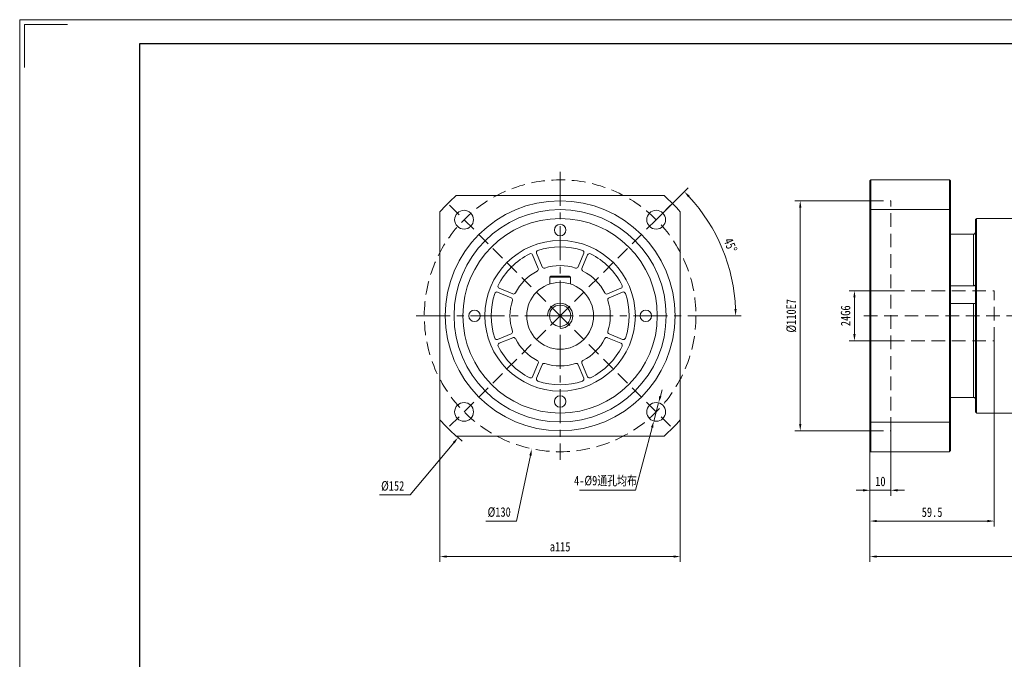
# Model space of a CAD drawing. Header units: millimetres. Extents: x -160 to 803, y -153 to 528.
# Tile 5 of 6: x -160 to 311, y 222 to 528. Entities that reach past the tile are written whole.
import ezdxf

# ---------------------------------------------------------------- set-up
doc = ezdxf.new("R2010")
doc.units = ezdxf.units.MM
doc.header["$LTSCALE"] = 13
doc.linetypes.add('CENTER', pattern=[2, 1.25, -0.25, 0.25, -0.25])
doc.linetypes.add('DASHED', pattern=[0.75, 0.5, -0.25])
doc.layers.get('0').update_dxf_attribs({"lineweight": 18})
doc.layers.add('3中心线层', color=1, linetype='CENTER', lineweight=18)
doc.layers.add('图框_外框线', color=7, linetype='Continuous', lineweight=18)
doc.styles.add('TH_GBDIM', font='txt', dxfattribs={"width": 0.8})
doc.dimstyles.new('TH_GBDIM', dxfattribs={"dimscale": 1.3, "dimtxt": 3.5, "dimasz": 2.5, "dimexe": 2, "dimexo": 0, "dimgap": 1.5, "dimtad": 1, "dimdec": 1, "dimdsep": 46, "dimtxsty": 'TH_GBDIM', "dimcen": 2.5, "dimdle": 5, "dimclrd": 4, "dimclre": 4, "dimclrt": 3, "dimadec": 0, "dimazin": 0, "dimtfac": 0.714286, "dimtdec": 1, "dimtmove": 0, "dimatfit": 3, "dimfxl": 1, "dimtolj": 1, "dimarcsym": 0})

# ---------------------------------------------------------------- blocks, each defined once
blk = doc.blocks.new('*X6')
at = {"transparency": 16777216}
for points in [[(146.02, 348.24), (147.07, 347.96), (145.71, 344.96)], [(142.05, 333.26), (143.1, 332.98), (143.41, 336.26)]]:
    blk.add_hatch(color=4, dxfattribs=at).paths.add_polyline_path(points, flags=0)
at = {"color": 4, "transparency": 16777216}
for p, q in [((146.55, 348.1), (147.38, 351.24)), ((145.71, 344.96), (143.41, 336.26)), ((134.63, 303.14), (142.58, 333.12)), ((107.87, 303.14), (134.63, 303.14))]:
    blk.add_line(p, q, dxfattribs=at)
at = {"color": 3, "transparency": 16777216, "insert": (120.28, 307.51), "char_height": 4.55, "width": 61.2329, "attachment_point": 5, "style": 'TH_GBDIM'}
blk.add_mtext('4-%%C9通孔均布', dxfattribs=at)
blk = doc.blocks.new('*X7')
at = {"transparency": 16777216}
blk.add_hatch(color=4, dxfattribs=at).paths.add_polyline_path([(83.87, 319.93), (84.93, 319.7), (85.07, 322.99)], flags=0)
at = {"color": 4, "transparency": 16777216}
for p, q in [((95.35, 386.57), (101.85, 386.57)), ((98.6, 383.32), (98.6, 389.82)), ((77.72, 288.42), (84.4, 319.82)), ((63.12, 288.42), (77.72, 288.42))]:
    blk.add_line(p, q, dxfattribs=at)
at = {"color": 3, "transparency": 16777216, "insert": (69.44, 292.64), "char_height": 4.55, "width": 19.9796, "attachment_point": 5, "style": 'TH_GBDIM'}
blk.add_mtext('%%C130', dxfattribs=at)
blk = doc.blocks.new('*X8')
at = {"transparency": 16777216}
for points in [[(44.35, 271.99), (44.35, 270.91), (41.1, 271.45)], [(152.85, 271.99), (152.85, 270.91), (156.1, 271.45)]]:
    blk.add_hatch(color=4, dxfattribs=at).paths.add_polyline_path(points, flags=0)
at = {"color": 4, "transparency": 16777216}
for p, q in [((41.1, 336.88), (41.1, 268.85)), ((156.1, 336.88), (156.1, 268.85)), ((44.35, 271.45), (152.85, 271.45))]:
    blk.add_line(p, q, dxfattribs=at)
at = {"color": 3, "transparency": 16777216, "insert": (98.6, 276.13), "char_height": 4.55, "width": 19.6156, "attachment_point": 5, "style": 'TH_GBDIM'}
blk.add_mtext('a115', dxfattribs=at)
blk = doc.blocks.new('*X9')
at = {"transparency": 16777216}
for points in [[(159.84, 443.23), (160.62, 443.98), (157.97, 445.95)], [(183.05, 389.83), (181.96, 389.81), (182.57, 386.57)]]:
    blk.add_hatch(color=4, dxfattribs=at).paths.add_polyline_path(points, flags=0)
at = {"color": 4, "transparency": 16777216}
for p, q in [((144.56, 432.53), (159.81, 447.79)), ((167.5, 386.57), (185.17, 386.57))]:
    blk.add_line(p, q, dxfattribs=at)
blk.add_arc((98.6, 386.57), 83.97, 2.2178, 42.7822, dxfattribs=at)
at = {"color": 3, "transparency": 16777216, "insert": (180.08, 420.32), "char_height": 4.55, "width": 14.0433, "attachment_point": 5, "rotation": 292.5, "style": 'TH_GBDIM'}
blk.add_mtext('45%%D', dxfattribs=at)
blk = doc.blocks.new('*X13')
at = {"transparency": 16777216}
for points in [[(212.93, 438.32), (214.01, 438.32), (213.47, 441.57)], [(212.93, 334.82), (214.01, 334.82), (213.47, 331.57)]]:
    blk.add_hatch(color=4, dxfattribs=at).paths.add_polyline_path(points, flags=0)
at = {"color": 4, "transparency": 16777216}
for p, q in [((246.81, 441.57), (210.87, 441.57)), ((213.47, 334.82), (213.47, 438.32)), ((246.81, 331.57), (210.87, 331.57))]:
    blk.add_line(p, q, dxfattribs=at)
at = {"color": 3, "transparency": 16777216, "insert": (209.24, 386.57), "char_height": 4.55, "width": 30.2524, "attachment_point": 5, "rotation": 90, "style": 'TH_GBDIM'}
blk.add_mtext('%%C110E7', dxfattribs=at)
blk = doc.blocks.new('*X14')
at = {"transparency": 16777216}
for points in [[(238.87, 395.32), (239.96, 395.32), (239.41, 398.57)], [(238.87, 377.82), (239.96, 377.82), (239.41, 374.57)]]:
    blk.add_hatch(color=4, dxfattribs=at).paths.add_polyline_path(points, flags=0)
at = {"color": 4, "transparency": 16777216}
for p, q in [((256.81, 398.57), (236.81, 398.57)), ((239.41, 377.82), (239.41, 395.32)), ((256.81, 374.57), (236.81, 374.57))]:
    blk.add_line(p, q, dxfattribs=at)
at = {"color": 3, "transparency": 16777216, "insert": (235.19, 386.57), "char_height": 4.55, "width": 19.6156, "attachment_point": 5, "rotation": 90, "style": 'TH_GBDIM'}
blk.add_mtext('24G6', dxfattribs=at)
blk = doc.blocks.new('*X23')
at = {"transparency": 16777216}
for points in [[(250.06, 271.99), (250.06, 270.91), (246.81, 271.45)], [(470.56, 271.99), (470.56, 270.91), (473.81, 271.45)]]:
    blk.add_hatch(color=4, dxfattribs=at).paths.add_polyline_path(points, flags=0)
at = {"color": 4, "transparency": 16777216}
for p, q in [((473.81, 372.07), (473.81, 268.85)), ((246.81, 321.97), (246.81, 268.85)), ((470.56, 271.45), (250.06, 271.45))]:
    blk.add_line(p, q, dxfattribs=at)
at = {"color": 3, "transparency": 16777216, "insert": (362.96, 275.67), "char_height": 4.55, "width": 14.3982, "attachment_point": 5, "style": 'TH_GBDIM'}
blk.add_mtext('227', dxfattribs=at)
blk = doc.blocks.new('*X24')
at = {"transparency": 16777216}
for points in [[(243.56, 303.68), (243.56, 302.59), (246.81, 303.14)], [(260.06, 303.68), (260.06, 302.59), (256.81, 303.14)]]:
    blk.add_hatch(color=4, dxfattribs=at).paths.add_polyline_path(points, flags=0)
at = {"color": 4, "transparency": 16777216}
for p, q in [((256.81, 331.57), (256.81, 300.54)), ((246.81, 321.97), (246.81, 300.54)), ((243.56, 303.14), (240.31, 303.14)), ((256.81, 303.14), (246.81, 303.14)), ((260.06, 303.14), (263.31, 303.14))]:
    blk.add_line(p, q, dxfattribs=at)
at = {"color": 3, "transparency": 16777216, "insert": (251.81, 307.36), "char_height": 4.55, "width": 8.6551, "attachment_point": 5, "style": 'TH_GBDIM'}
blk.add_mtext('10', dxfattribs=at)
blk = doc.blocks.new('*X25')
at = {"transparency": 16777216}
for points in [[(250.06, 288.96), (250.06, 287.88), (246.81, 288.42)], [(303.06, 288.96), (303.06, 287.88), (306.31, 288.42)]]:
    blk.add_hatch(color=4, dxfattribs=at).paths.add_polyline_path(points, flags=0)
at = {"color": 4, "transparency": 16777216}
for p, q in [((306.31, 374.57), (306.31, 285.82)), ((246.81, 321.97), (246.81, 285.82)), ((303.06, 288.42), (250.06, 288.42))]:
    blk.add_line(p, q, dxfattribs=at)
at = {"color": 3, "transparency": 16777216, "insert": (276.56, 292.64), "char_height": 4.55, "width": 19.4538, "attachment_point": 5, "style": 'TH_GBDIM'}
blk.add_mtext('59.5', dxfattribs=at)
blk = doc.blocks.new('*X32')
at = {"transparency": 16777216}
blk.add_hatch(color=4, dxfattribs=at).paths.add_polyline_path([(47.26, 326.19), (48.1, 325.5), (49.77, 328.34)], flags=0)
at = {"color": 4, "transparency": 16777216}
for p, q in [((95.35, 386.57), (101.85, 386.57)), ((98.6, 383.32), (98.6, 389.82)), ((26.78, 300.92), (47.68, 325.84)), ((12.17, 300.92), (26.78, 300.92))]:
    blk.add_line(p, q, dxfattribs=at)
blk.add_arc((98.6, 386.57), 76, 229.1635, 231.98, dxfattribs=at)
at = {"color": 3, "transparency": 16777216, "insert": (18.5, 305.14), "char_height": 4.55, "width": 19.8582, "attachment_point": 5, "style": 'TH_GBDIM'}
blk.add_mtext('%%C152', dxfattribs=at)

msp = doc.modelspace()

# ---------------------------------------------------------------- linework, layer by layer
at = {"color": 7, "linetype": 'Continuous', "lineweight": 15}
for p, q in [((246.81, 437.24), (246.81, 451.17)), ((247.21, 451.57), (247.21, 437.38)), ((284.91, 451.57), (247.21, 451.57)), ((284.91, 437.38), (284.91, 451.57)), ((285.31, 451.17), (285.31, 437.24)), ((48.9, 444.07), (148.3, 444.07)), ((41.1, 336.88), (41.1, 436.27)), ((156.1, 436.27), (156.1, 336.88)), ((246.81, 335.9), (246.81, 437.24)), ((284.91, 437.38), (247.21, 437.38)), ((247.21, 437.38), (247.21, 335.77)), ((284.91, 335.77), (284.91, 437.38)), ((285.31, 437.24), (285.31, 335.9)), ((297.31, 340.57), (297.31, 432.57)), ((297.81, 433.07), (297.81, 340.07)), ((296.31, 425.57), (285.31, 425.57)), ((296.31, 400.93), (296.31, 425.57)), ((88.14, 409.21), (85.45, 415.7)), ((87.3, 416.46), (89.99, 409.98)), ((107.21, 409.98), (109.9, 416.46)), ((111.75, 415.7), (109.06, 409.21)), ((93.6, 404.97), (94.2, 405.57)), ((94.2, 405.57), (103, 405.57)), ((103.6, 404.97), (103, 405.57)), ((103.6, 404.97), (93.6, 404.97)), ((93.6, 401.77), (93.6, 404.97)), ((103.6, 401.77), (103.6, 404.97)), ((285.31, 400.93), (296.31, 400.93)), ((75.19, 395.18), (68.71, 397.87)), ((69.48, 399.72), (75.96, 397.03)), ((121.24, 397.03), (127.72, 399.72)), ((128.49, 397.87), (122.01, 395.18)), ((296.31, 392.4), (285.31, 392.4)), ((296.31, 347.57), (296.31, 392.4)), ((68.71, 375.27), (75.19, 377.96)), ((122.01, 377.96), (128.49, 375.27)), ((75.96, 376.11), (69.48, 373.43)), ((127.72, 373.43), (121.24, 376.11)), ((85.45, 357.45), (88.14, 363.93)), ((89.99, 363.17), (87.3, 356.68)), ((109.9, 356.68), (107.21, 363.17)), ((109.06, 363.93), (111.75, 357.45)), ((285.31, 347.57), (296.31, 347.57)), ((246.81, 321.97), (246.81, 335.9)), ((247.21, 335.77), (247.21, 321.57)), ((284.91, 335.77), (247.21, 335.77)), ((284.91, 321.57), (284.91, 335.77)), ((285.31, 335.9), (285.31, 321.97)), ((148.3, 329.07), (48.9, 329.07)), ((284.91, 321.57), (247.21, 321.57))]:
    msp.add_line(p, q, dxfattribs=at)
at = {"color": 1, "linetype": 'DASHED'}
for p, q in [((98.6, 386.57), (44.86, 440.31)), ((98.6, 386.57), (152.34, 440.31)), ((98.6, 386.57), (44.86, 332.83)), ((98.6, 386.57), (152.34, 332.83)), ((243.95, 386.57), (480.32, 386.57))]:
    msp.add_line(p, q, dxfattribs=at)
at = {"color": 6, "linetype": 'DASHED'}
for p, q in [((246.81, 441.57), (256.81, 441.57)), ((256.81, 398.57), (306.31, 398.57)), ((256.81, 374.57), (306.31, 374.57)), ((246.81, 331.57), (256.81, 331.57))]:
    msp.add_line(p, q, dxfattribs=at)
at = {"color": 6, "linetype": 'DASHED', "lineweight": 15}
for p, q in [((256.81, 331.57), (256.81, 441.57)), ((306.31, 374.57), (306.31, 398.57))]:
    msp.add_line(p, q, dxfattribs=at)
for p, q in [((94.2, 405.57), (93.6, 404.97)), ((94.2, 405.57), (103, 405.57)), ((103, 405.57), (103.6, 404.97)), ((93.6, 404.97), (93.6, 401.77)), ((103.6, 404.97), (103.6, 401.77))]:
    msp.add_line(p, q)
at = {"color": 1, "linetype": 'DASHED'}
msp.add_circle((98.6, 386.57), 65, dxfattribs=at)
at = {"color": 7, "linetype": 'Continuous', "lineweight": 15}
for centre, radius in [((98.6, 386.57), 55), ((98.6, 386.57), 50.75), ((52.64, 432.53), 4.5), ((144.56, 432.53), 4.5), ((98.6, 386.57), 46.5), ((98.6, 427.57), 2.75), ((98.6, 386.57), 36), ((57.6, 386.57), 2.75), ((139.6, 386.57), 2.75), ((52.64, 340.61), 4.5), ((98.6, 345.57), 2.75), ((144.56, 340.61), 4.5)]:
    msp.add_circle(centre, radius, dxfattribs=at)
for radius in [16, 5.1]:
    msp.add_circle((98.6, 386.57), radius)
for centre, radius, start, end in [((98.6, 386.57), 76, 130.8365, 139.1635), ((98.6, 386.57), 76, 40.8365, 49.1635), ((98.6, 386.57), 33, 71.0833, 108.9167), ((98.6, 386.57), 33, 116.0833, 153.9167), ((84.53, 415.31), 1, 22.5, 116.0833), ((88.23, 416.84), 1, 108.9167, 202.5), ((108.97, 416.84), 1, 337.5, 71.0833), ((112.67, 415.31), 1, 63.9167, 157.5), ((98.6, 386.57), 33, 26.0833, 63.9167), ((90.91, 410.36), 1, 202.5, 287.9114), ((98.6, 386.57), 24, 72.0886, 107.9114), ((106.29, 410.36), 1, 252.0886, 337.5), ((98.6, 386.57), 24, 117.0886, 152.9114), ((87.22, 408.83), 1, 297.0886, 22.5), ((109.98, 408.83), 1, 157.5, 242.9114), ((98.6, 386.57), 24, 27.0886, 62.9114), ((69.86, 400.64), 1, 153.9167, 247.5), ((127.34, 400.64), 1, 292.5, 26.0833), ((98.6, 386.57), 33, 161.0833, 198.9167), ((68.33, 396.95), 1, 67.5, 161.0833), ((76.34, 397.96), 1, 247.5, 332.9114), ((120.86, 397.96), 1, 207.0886, 292.5), ((128.87, 396.95), 1, 18.9167, 112.5), ((98.6, 386.57), 33, 341.0833, 18.9167), ((98.6, 386.57), 24, 162.0886, 197.9114), ((74.81, 394.26), 1, 342.0886, 67.5), ((122.39, 394.26), 1, 112.5, 197.9114), ((98.6, 386.57), 24, 342.0886, 17.9114), ((74.81, 378.88), 1, 292.5, 17.9114), ((122.39, 378.88), 1, 162.0886, 247.5), ((68.33, 376.2), 1, 198.9167, 292.5), ((69.86, 372.5), 1, 112.5, 206.0833), ((76.34, 375.19), 1, 27.0886, 112.5), ((98.6, 386.57), 24, 207.0886, 242.9114), ((98.6, 386.57), 24, 297.0886, 332.9114), ((120.86, 375.19), 1, 67.5, 152.9114), ((127.34, 372.5), 1, 333.9167, 67.5), ((128.87, 376.2), 1, 247.5, 341.0833), ((98.6, 386.57), 33, 206.0833, 243.9167), ((98.6, 386.57), 33, 296.0833, 333.9167), ((87.22, 364.31), 1, 337.5, 62.9114), ((90.91, 362.78), 1, 72.0886, 157.5), ((98.6, 386.57), 24, 252.0886, 287.9114), ((106.29, 362.78), 1, 22.5, 107.9114), ((109.98, 364.31), 1, 117.0886, 202.5), ((84.53, 357.83), 1, 243.9167, 337.5), ((88.23, 356.3), 1, 157.5, 251.0833), ((98.6, 386.57), 33, 251.0833, 288.9167), ((108.97, 356.3), 1, 288.9167, 22.5), ((112.67, 357.83), 1, 202.5, 296.0833), ((98.6, 386.57), 76, 220.8365, 229.1635), ((98.6, 386.57), 76, 310.8365, 319.1635)]:
    msp.add_arc(centre, radius, start, end, dxfattribs=at)
at = {"color": 4}
msp.add_arc((98.6, 386.57), 6, 270, 180, dxfattribs=at)
at = {"color": 7, "linetype": 'Continuous', "lineweight": 15}
for points in [[(246.81, 451.17), (247.21, 451.57)], [(285.31, 451.17), (284.91, 451.57)], [(246.81, 437.24), (247.21, 437.38)], [(284.91, 437.38), (285.31, 437.24)], [(297.81, 433.07), (297.31, 432.57)], [(314.81, 433.07), (297.81, 433.07)], [(297.31, 340.57), (297.81, 340.07)], [(297.81, 340.07), (314.81, 340.07)], [(246.81, 335.9), (247.21, 335.77)], [(284.91, 335.77), (285.31, 335.9)], [(247.21, 321.57), (246.81, 321.97)], [(284.91, 321.57), (285.31, 321.97)]]:
    msp.add_open_spline(points, degree=1, dxfattribs=at)
for points, knots in [([(297.31, 426.55), (297.31, 426.53), (297.31, 426.41), (297.26, 426.17), (297.08, 425.89), (296.82, 425.68), (296.55, 425.58), (296.37, 425.58), (296.31, 425.57)], [0, 0, 0, 0, 0.050706, 0.376082, 0.704499, 1.040599, 1.37708, 1.551484, 1.551484, 1.551484, 1.551484]), ([(296.31, 400.93), (296.42, 400.94), (296.64, 400.95), (296.94, 401.05), (297.17, 401.19), (297.29, 401.33), (297.31, 401.41), (297.31, 401.45)], [0, 0, 0, 0, 0.251379, 0.502708, 0.759337, 1.021151, 1.202573, 1.202573, 1.202573, 1.202573]), ([(297.19, 392.37), (297.18, 392.37), (297.14, 392.37), (296.95, 392.38), (296.66, 392.4), (296.43, 392.4), (296.31, 392.4)], [0, 0, 0, 0, 0.0513916, 0.3237472, 0.6004135, 0.8771996, 0.8771996, 0.8771996, 0.8771996]), ([(296.31, 347.57), (296.42, 347.56), (296.64, 347.54), (296.94, 347.38), (297.17, 347.14), (297.29, 346.86), (297.31, 346.67), (297.31, 346.6)], [0, 0, 0, 0, 0.324175, 0.648284, 0.979229, 1.31686, 1.550819, 1.550819, 1.550819, 1.550819])]:
    msp.add_open_spline(points, degree=3, knots=knots, dxfattribs=at)
at = {"layer": '3中心线层'}
for p, q in [((98.6, 455.47), (98.6, 317.67)), ((29.7, 386.57), (167.5, 386.57))]:
    msp.add_line(p, q, dxfattribs=at)
at = {"layer": '图框_外框线', "color": 3}
msp.add_lwpolyline([(-159.96, -152.96), (803.22, -152.96), (803.22, 528.15), (-159.96, 528.15)], close=True, dxfattribs=at)
msp.add_lwpolyline([(-157.67, 505.22), (-157.67, 525.86), (-137.03, 525.86)], dxfattribs=at)
at = {"layer": '图框_外框线', "color": 3, "lineweight": 25}
msp.add_lwpolyline([(-102.63, -141.49), (791.76, -141.49), (791.76, 516.69), (-102.63, 516.69)], close=True, dxfattribs=at)

# ---------------------------------------------------------------- dimensions: what is measured, and where the dimension line sits
dim = msp.add_angular_dim_2l(base=(176.18, 418.71), line1=((29.7, 386.57), (167.5, 386.57)), line2=((98.6, 386.57), (144.56, 432.53)), dimstyle='TH_GBDIM', override={"dimtad": 1, "dimtih": 0, "dimtoh": 0, "dimsah": 1, "dimtdec": 0, "dimtzin": 0})
dim.commit()
dim.dimension.update_dxf_attribs({"geometry": '*X9', "text_midpoint": (180.08, 420.32)})
for p1, p2, picture, middle in [((112.12, 450.15), (85.07, 322.99), '*X7', (77.72, 288.42)), ((147.43, 444.81), (49.77, 328.34), '*X32', (26.78, 300.92))]:
    dim = msp.add_diameter_dim_2p(p1=p1, p2=p2, dimstyle='TH_GBDIM', override={"dimtih": 1, "dimtoh": 1, "dimpost": '%%C<>', "dimsah": 1, "dimtofl": 0, "dimtzin": 0})
    dim.commit()
    dim.dimension.update_dxf_attribs({"geometry": picture, "text_midpoint": middle, "dimtype": 163})
for base, p1, p2, text, picture, middle in [((213.47, 441.57), (246.81, 331.57), (246.81, 441.57), '%%C<>E7', '*X13', (209.24, 386.57)), ((239.41, 398.57), (256.81, 374.57), (256.81, 398.57), '<>G6', '*X14', (235.19, 386.57))]:
    dim = msp.add_linear_dim(base=base, p1=p1, p2=p2, angle=90, text=text, dimstyle='TH_GBDIM', override={"dimsah": 1, "dimtzin": 0})
    dim.commit()
    dim.dimension.update_dxf_attribs({"geometry": picture, "text_midpoint": middle})
for base, p1, picture, middle in [((246.81, 288.42), (306.31, 374.57), '*X25', (276.56, 288.42)), ((246.81, 271.45), (473.81, 372.07), '*X23', (362.96, 271.45)), ((246.81, 303.14), (256.81, 331.57), '*X24', (251.81, 303.14))]:
    dim = msp.add_linear_dim(base=base, p1=p1, p2=(246.81, 321.97), dimstyle='TH_GBDIM', override={"dimsah": 1, "dimtzin": 0})
    dim.commit()
    dim.dimension.update_dxf_attribs({"geometry": picture, "text_midpoint": middle, "dimtype": 160})
dim = msp.add_diameter_dim_2p(p1=(145.71, 344.96), p2=(143.41, 336.26), text='4-<>通孔均布', dimstyle='TH_GBDIM', override={"dimtoh": 1, "dimpost": '%%C<>', "dimsah": 1, "dimtzin": 0})
dim.commit()
dim.dimension.update_dxf_attribs({"geometry": '*X6', "text_midpoint": (134.63, 303.14), "dimtype": 163})
dim = msp.add_linear_dim(base=(156.1, 271.45), p1=(41.1, 336.88), p2=(156.1, 336.88), text='a<>', dimstyle='TH_GBDIM', override={"dimsah": 1, "dimtzin": 0})
dim.commit()
dim.dimension.update_dxf_attribs({"geometry": '*X8', "text_midpoint": (98.6, 276.13)})

doc.saveas('drawing.dxf')
